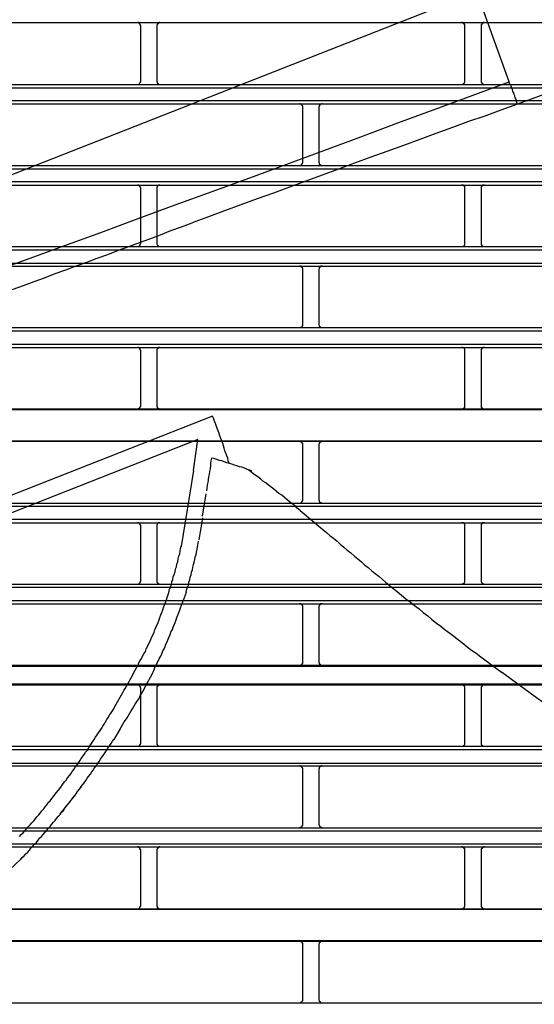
# Model space of a CAD drawing. Header units: millimetres. Extents: x 39871 to 53385, y 51832 to 57813.
# Tile 33 of 88: x 48586 to 48617, y 52484 to 52544. Entities that reach past the tile are written whole.
import ezdxf
from ezdxf import colors
from ezdxf.entities.mleader import LeaderData, LeaderLine
from ezdxf.math import Vec2, Vec3

# ---------------------------------------------------------------- set-up
doc = ezdxf.new("R2010")
doc.units = ezdxf.units.MM
doc.layers.add('AQUAREA', color=7, linetype='Continuous')
doc.layers.add('IS_KAN_OPIS', color=7, linetype='Continuous', lineweight=30)
doc.styles.add('ARIAL', font='ARIALN.TTF')

# ---------------------------------------------------------------- blocks, each defined once
blk = doc.blocks.new('SPLIT')
at = {"layer": 'AQUAREA'}
for points in [[(24742.52, -1161.53), (24625.27, -1207.59)], [(24747.49, -1175.25), (24742.52, -1161.53)], [(24308.59, -1166.22), (24877.69, -1166.22)], [(24691.14, -1166.71), (24691.14, -1166.71), (24691.14, -1166.64), (24691.07, -1166.64), (24691.07, -1166.57), (24691.07, -1166.5), (24691, -1166.43), (24691, -1166.36), (24690.93, -1166.36), (24690.93, -1166.29), (24690.86, -1166.29), (24690.79, -1166.29), (24690.79, -1166.22), (24690.72, -1166.22), (24690.65, -1166.22)], [(24694.08, -1166.22), (24694.08, -1166.22), (24694.01, -1166.22), (24693.94, -1166.22), (24693.94, -1166.29), (24693.87, -1166.29), (24693.8, -1166.29), (24693.8, -1166.36), (24693.73, -1166.36), (24693.73, -1166.43), (24693.66, -1166.43), (24693.66, -1166.5), (24693.66, -1166.57), (24693.59, -1166.57), (24693.59, -1166.64), (24693.59, -1166.71)], [(24740.7, -1166.71), (24740.7, -1166.71), (24740.7, -1166.64), (24740.7, -1166.57), (24740.7, -1166.5), (24740.63, -1166.5), (24740.63, -1166.43), (24740.56, -1166.43), (24740.56, -1166.36), (24740.49, -1166.36), (24740.49, -1166.29), (24740.42, -1166.29), (24740.35, -1166.29), (24740.35, -1166.22), (24740.28, -1166.22), (24740.21, -1166.22)], [(24743.71, -1166.22), (24743.71, -1166.22), (24743.64, -1166.22), (24743.57, -1166.22), (24743.57, -1166.29), (24743.5, -1166.29), (24743.43, -1166.29), (24743.43, -1166.36), (24743.36, -1166.36), (24743.36, -1166.43), (24743.29, -1166.43), (24743.29, -1166.5), (24743.22, -1166.5), (24743.22, -1166.57), (24743.22, -1166.64), (24743.22, -1166.71)], [(24691.14, -1175.18), (24691.14, -1166.71)], [(24693.59, -1166.71), (24693.59, -1175.18)], [(24740.7, -1175.18), (24740.7, -1166.71)], [(24743.22, -1166.71), (24743.22, -1175.18)], [(24633.81, -1216.69), (24639.55, -1214.66), (24645.22, -1212.63), (24650.89, -1210.6), (24656.63, -1208.57), (24662.3, -1206.47), (24667.97, -1204.44), (24673.64, -1202.41), (24679.38, -1200.31), (24685.05, -1198.28), (24690.72, -1196.18), (24696.39, -1194.08), (24702.06, -1192.05), (24707.8, -1189.95), (24713.47, -1187.85), (24719.14, -1185.75), (24724.81, -1183.65), (24730.48, -1181.55), (24736.15, -1179.45), (24741.82, -1177.35), (24747.49, -1175.25)], [(24690.65, -1175.67), (24690.65, -1175.67), (24690.72, -1175.67), (24690.79, -1175.67), (24690.79, -1175.6), (24690.86, -1175.6), (24690.93, -1175.6), (24690.93, -1175.53), (24691, -1175.53), (24691, -1175.46), (24691.07, -1175.39), (24691.07, -1175.32), (24691.07, -1175.25), (24691.14, -1175.25), (24691.14, -1175.18)], [(24693.59, -1175.18), (24693.59, -1175.18), (24693.59, -1175.25), (24693.59, -1175.32), (24693.66, -1175.32), (24693.66, -1175.39), (24693.66, -1175.46), (24693.73, -1175.46), (24693.73, -1175.53), (24693.8, -1175.53), (24693.8, -1175.6), (24693.87, -1175.6), (24693.94, -1175.6), (24693.94, -1175.67), (24694.01, -1175.67), (24694.08, -1175.67)], [(24740.21, -1175.67), (24740.21, -1175.67), (24740.28, -1175.67), (24740.35, -1175.67), (24740.35, -1175.6), (24740.42, -1175.6), (24740.49, -1175.6), (24740.49, -1175.53), (24740.56, -1175.53), (24740.56, -1175.46), (24740.63, -1175.46), (24740.63, -1175.39), (24740.7, -1175.39), (24740.7, -1175.32), (24740.7, -1175.25), (24740.7, -1175.18)], [(24743.22, -1175.18), (24743.22, -1175.18), (24743.22, -1175.25), (24743.22, -1175.32), (24743.22, -1175.39), (24743.29, -1175.39), (24743.29, -1175.46), (24743.36, -1175.46), (24743.36, -1175.53), (24743.43, -1175.53), (24743.43, -1175.6), (24743.5, -1175.6), (24743.57, -1175.6), (24743.57, -1175.67), (24743.64, -1175.67), (24743.71, -1175.67)], [(24748.75, -1178.68), (24748.68, -1178.4), (24748.61, -1178.19), (24748.54, -1177.91), (24748.4, -1177.7), (24748.33, -1177.42), (24748.26, -1177.21), (24748.19, -1176.93), (24748.05, -1176.72), (24747.98, -1176.44), (24747.91, -1176.23), (24747.77, -1175.95), (24747.7, -1175.74), (24747.56, -1175.53), (24747.49, -1175.25)], [(24761.07, -1174.2), (24748.75, -1178.68)], [(24308.59, -1175.67), (24877.69, -1175.67)], [(24308.59, -1176.16), (24877.69, -1176.16)], [(24308.59, -1178.12), (24877.69, -1178.12)], [(24308.59, -1178.61), (24877.69, -1178.61)], [(24748.75, -1178.68), (24746.23, -1179.59), (24743.78, -1180.5), (24741.26, -1181.34), (24738.81, -1182.25), (24736.29, -1183.16), (24733.84, -1184.07), (24731.32, -1184.98), (24728.8, -1185.89), (24726.35, -1186.8), (24723.83, -1187.71), (24721.38, -1188.62), (24718.86, -1189.53), (24716.41, -1190.44), (24713.89, -1191.35), (24711.44, -1192.26), (24708.92, -1193.17), (24706.47, -1194.08), (24703.95, -1194.99), (24701.5, -1195.9), (24698.98, -1196.81)], [(24715.92, -1179.1), (24715.92, -1179.1), (24715.92, -1179.03), (24715.92, -1178.96), (24715.85, -1178.96), (24715.85, -1178.89), (24715.85, -1178.82), (24715.78, -1178.82), (24715.78, -1178.75), (24715.71, -1178.75), (24715.71, -1178.68), (24715.64, -1178.68), (24715.57, -1178.68), (24715.5, -1178.68), (24715.5, -1178.61), (24715.43, -1178.61)], [(24715.92, -1187.57), (24715.92, -1179.1)], [(24718.86, -1178.61), (24718.86, -1178.61), (24718.79, -1178.61), (24718.79, -1178.68), (24718.72, -1178.68), (24718.65, -1178.68), (24718.65, -1178.75), (24718.58, -1178.75), (24718.51, -1178.75), (24718.51, -1178.82), (24718.51, -1178.89), (24718.44, -1178.89), (24718.44, -1178.96), (24718.44, -1179.03), (24718.37, -1179.03), (24718.37, -1179.1)], [(24718.37, -1179.1), (24718.37, -1187.57)], [(24308.59, -1188.06), (24877.69, -1188.06)], [(24308.59, -1188.55), (24877.69, -1188.55)], [(24715.43, -1188.06), (24715.43, -1188.06), (24715.5, -1188.06), (24715.57, -1188.06), (24715.64, -1187.99), (24715.71, -1187.99), (24715.71, -1187.92), (24715.78, -1187.92), (24715.78, -1187.85), (24715.85, -1187.85), (24715.85, -1187.78), (24715.85, -1187.71), (24715.92, -1187.71), (24715.92, -1187.64), (24715.92, -1187.57)], [(24718.37, -1187.57), (24718.37, -1187.57), (24718.37, -1187.64), (24718.44, -1187.64), (24718.44, -1187.71), (24718.44, -1187.78), (24718.44, -1187.85), (24718.51, -1187.85), (24718.51, -1187.92), (24718.58, -1187.92), (24718.58, -1187.99), (24718.65, -1187.99), (24718.72, -1187.99), (24718.72, -1188.06), (24718.79, -1188.06), (24718.86, -1188.06)], [(24308.59, -1190.51), (24877.69, -1190.51)], [(24308.59, -1191.07), (24877.69, -1191.07)], [(24691.14, -1191.56), (24691.14, -1191.49), (24691.14, -1191.42), (24691.07, -1191.42), (24691.07, -1191.35), (24691.07, -1191.28), (24691, -1191.28), (24691, -1191.21), (24690.93, -1191.14), (24690.86, -1191.14), (24690.86, -1191.07), (24690.79, -1191.07), (24690.72, -1191.07), (24690.65, -1191.07)], [(24691.14, -1199.96), (24691.14, -1191.56)], [(24694.08, -1191.07), (24694.08, -1191.07), (24694.01, -1191.07), (24693.94, -1191.07), (24693.87, -1191.07), (24693.87, -1191.14), (24693.8, -1191.14), (24693.73, -1191.14), (24693.73, -1191.21), (24693.66, -1191.21), (24693.66, -1191.28), (24693.66, -1191.35), (24693.59, -1191.35), (24693.59, -1191.42), (24693.59, -1191.49), (24693.59, -1191.56)], [(24693.59, -1191.56), (24693.59, -1199.96)], [(24740.7, -1191.56), (24740.7, -1191.49), (24740.7, -1191.42), (24740.7, -1191.35), (24740.7, -1191.28), (24740.63, -1191.28), (24740.63, -1191.21), (24740.56, -1191.21), (24740.56, -1191.14), (24740.49, -1191.14), (24740.49, -1191.07), (24740.42, -1191.07), (24740.35, -1191.07), (24740.28, -1191.07), (24740.21, -1191.07)], [(24740.7, -1199.96), (24740.7, -1191.56)], [(24743.71, -1191.07), (24743.71, -1191.07), (24743.64, -1191.07), (24743.57, -1191.07), (24743.5, -1191.07), (24743.43, -1191.07), (24743.43, -1191.14), (24743.36, -1191.14), (24743.36, -1191.21), (24743.29, -1191.21), (24743.29, -1191.28), (24743.22, -1191.28), (24743.22, -1191.35), (24743.22, -1191.42), (24743.22, -1191.49), (24743.22, -1191.56)], [(24743.22, -1191.56), (24743.22, -1199.96)], [(24666.78, -1208.71), (24668.39, -1208.15), (24670, -1207.59), (24671.61, -1206.96), (24673.22, -1206.4), (24674.83, -1205.77), (24676.44, -1205.21), (24678.05, -1204.58), (24679.66, -1204.02), (24681.27, -1203.39), (24682.88, -1202.83), (24684.49, -1202.2), (24686.1, -1201.64), (24687.71, -1201.01), (24689.32, -1200.45), (24690.93, -1199.82), (24692.54, -1199.26), (24694.15, -1198.63), (24695.76, -1198), (24697.37, -1197.44), (24698.98, -1196.81)], [(24308.59, -1200.45), (24877.69, -1200.45)], [(24308.59, -1200.94), (24877.69, -1200.94)], [(24690.65, -1200.45), (24690.65, -1200.45), (24690.72, -1200.45), (24690.79, -1200.45), (24690.86, -1200.38), (24690.93, -1200.38), (24690.93, -1200.31), (24691, -1200.31), (24691, -1200.24), (24691.07, -1200.24), (24691.07, -1200.17), (24691.07, -1200.1), (24691.07, -1200.03), (24691.14, -1200.03), (24691.14, -1199.96)], [(24693.59, -1199.96), (24693.59, -1199.96), (24693.59, -1200.03), (24693.59, -1200.1), (24693.66, -1200.17), (24693.66, -1200.24), (24693.73, -1200.24), (24693.73, -1200.31), (24693.8, -1200.31), (24693.8, -1200.38), (24693.87, -1200.38), (24693.87, -1200.45), (24693.94, -1200.45), (24694.01, -1200.45), (24694.08, -1200.45)], [(24740.21, -1200.45), (24740.21, -1200.45), (24740.28, -1200.45), (24740.35, -1200.45), (24740.42, -1200.45), (24740.42, -1200.38), (24740.49, -1200.38), (24740.56, -1200.38), (24740.56, -1200.31), (24740.63, -1200.31), (24740.63, -1200.24), (24740.63, -1200.17), (24740.7, -1200.17), (24740.7, -1200.1), (24740.7, -1200.03), (24740.7, -1199.96)], [(24743.22, -1199.96), (24743.22, -1199.96), (24743.22, -1200.03), (24743.22, -1200.1), (24743.22, -1200.17), (24743.29, -1200.17), (24743.29, -1200.24), (24743.29, -1200.31), (24743.36, -1200.31), (24743.36, -1200.38), (24743.43, -1200.38), (24743.5, -1200.38), (24743.5, -1200.45), (24743.57, -1200.45), (24743.64, -1200.45), (24743.71, -1200.45)], [(24308.59, -1202.97), (24877.69, -1202.97)], [(24308.59, -1203.46), (24877.69, -1203.46)], [(24715.92, -1203.95), (24715.92, -1203.95), (24715.92, -1203.88), (24715.92, -1203.81), (24715.92, -1203.74), (24715.85, -1203.74), (24715.85, -1203.67), (24715.78, -1203.6), (24715.78, -1203.53), (24715.71, -1203.53), (24715.64, -1203.53), (24715.64, -1203.46), (24715.57, -1203.46), (24715.5, -1203.46), (24715.43, -1203.46)], [(24715.92, -1212.35), (24715.92, -1203.95)], [(24718.86, -1203.46), (24718.86, -1203.46), (24718.79, -1203.46), (24718.72, -1203.46), (24718.65, -1203.46), (24718.65, -1203.53), (24718.58, -1203.53), (24718.58, -1203.6), (24718.51, -1203.6), (24718.51, -1203.67), (24718.44, -1203.67), (24718.44, -1203.74), (24718.44, -1203.81), (24718.37, -1203.88), (24718.37, -1203.95)], [(24718.37, -1203.95), (24718.37, -1212.35)], [(24308.59, -1212.84), (24877.69, -1212.84)], [(24715.43, -1212.84), (24715.43, -1212.84), (24715.5, -1212.84), (24715.57, -1212.84), (24715.64, -1212.84), (24715.64, -1212.77), (24715.71, -1212.77), (24715.78, -1212.77), (24715.78, -1212.7), (24715.85, -1212.63), (24715.85, -1212.56), (24715.92, -1212.56), (24715.92, -1212.49), (24715.92, -1212.42), (24715.92, -1212.35)], [(24718.37, -1212.35), (24718.37, -1212.35), (24718.37, -1212.42), (24718.44, -1212.49), (24718.44, -1212.56), (24718.44, -1212.63), (24718.51, -1212.63), (24718.51, -1212.7), (24718.58, -1212.7), (24718.58, -1212.77), (24718.65, -1212.77), (24718.65, -1212.84), (24718.72, -1212.84), (24718.79, -1212.84), (24718.86, -1212.84)], [(24308.59, -1213.33), (24877.69, -1213.33)], [(24308.59, -1215.36), (24877.69, -1215.36)], [(24308.59, -1215.85), (24877.69, -1215.85)], [(24691.14, -1216.34), (24691.14, -1216.34), (24691.14, -1216.27), (24691.07, -1216.27), (24691.07, -1216.2), (24691.07, -1216.13), (24691.07, -1216.06), (24691, -1216.06), (24691, -1215.99), (24690.93, -1215.99), (24690.93, -1215.92), (24690.86, -1215.92), (24690.79, -1215.85), (24690.72, -1215.85), (24690.65, -1215.85)], [(24694.08, -1215.85), (24694.08, -1215.85), (24694.01, -1215.85), (24693.94, -1215.85), (24693.87, -1215.85), (24693.87, -1215.92), (24693.8, -1215.92), (24693.8, -1215.99), (24693.73, -1215.99), (24693.73, -1216.06), (24693.66, -1216.06), (24693.66, -1216.13), (24693.59, -1216.2), (24693.59, -1216.27), (24693.59, -1216.34)], [(24740.7, -1216.34), (24740.7, -1216.34), (24740.7, -1216.27), (24740.7, -1216.2), (24740.7, -1216.13), (24740.63, -1216.13), (24740.63, -1216.06), (24740.63, -1215.99), (24740.56, -1215.99), (24740.56, -1215.92), (24740.49, -1215.92), (24740.42, -1215.92), (24740.42, -1215.85), (24740.35, -1215.85), (24740.28, -1215.85), (24740.21, -1215.85)], [(24743.71, -1215.85), (24743.71, -1215.85), (24743.64, -1215.85), (24743.57, -1215.85), (24743.5, -1215.85), (24743.5, -1215.92), (24743.43, -1215.92), (24743.36, -1215.92), (24743.36, -1215.99), (24743.29, -1215.99), (24743.29, -1216.06), (24743.29, -1216.13), (24743.22, -1216.13), (24743.22, -1216.2), (24743.22, -1216.27), (24743.22, -1216.34)], [(24691.14, -1224.74), (24691.14, -1216.34)], [(24693.59, -1216.34), (24693.59, -1224.74)], [(24740.7, -1224.74), (24740.7, -1216.34)], [(24743.22, -1216.34), (24743.22, -1224.74)], [(24690.65, -1225.23), (24690.65, -1225.23), (24690.72, -1225.23), (24690.79, -1225.23), (24690.86, -1225.23), (24690.86, -1225.16), (24690.93, -1225.16), (24691, -1225.09), (24691, -1225.02), (24691.07, -1225.02), (24691.07, -1224.95), (24691.07, -1224.88), (24691.14, -1224.88), (24691.14, -1224.81), (24691.14, -1224.74)], [(24693.59, -1224.74), (24693.59, -1224.81), (24693.59, -1224.88), (24693.59, -1224.95), (24693.66, -1224.95), (24693.66, -1225.02), (24693.66, -1225.09), (24693.73, -1225.09), (24693.73, -1225.16), (24693.8, -1225.16), (24693.87, -1225.16), (24693.87, -1225.23), (24693.94, -1225.23), (24694.01, -1225.23), (24694.08, -1225.23)], [(24740.21, -1225.23), (24740.21, -1225.23), (24740.28, -1225.23), (24740.35, -1225.23), (24740.42, -1225.23), (24740.49, -1225.23), (24740.49, -1225.16), (24740.56, -1225.16), (24740.56, -1225.09), (24740.63, -1225.09), (24740.63, -1225.02), (24740.7, -1225.02), (24740.7, -1224.95), (24740.7, -1224.88), (24740.7, -1224.81), (24740.7, -1224.74)], [(24743.22, -1224.74), (24743.22, -1224.81), (24743.22, -1224.88), (24743.22, -1224.95), (24743.22, -1225.02), (24743.29, -1225.02), (24743.29, -1225.09), (24743.36, -1225.09), (24743.36, -1225.16), (24743.43, -1225.16), (24743.43, -1225.23), (24743.5, -1225.23), (24743.57, -1225.23), (24743.64, -1225.23), (24743.71, -1225.23)], [(24308.59, -1225.23), (24877.69, -1225.23)], [(24308.59, -1225.37), (24877.69, -1225.37)], [(24702.13, -1226.35), (24656.35, -1244.34)], [(24704.65, -1233.56), (24704.51, -1233.21), (24704.44, -1232.79), (24704.3, -1232.44), (24704.16, -1232.02), (24704.02, -1231.67), (24703.88, -1231.25), (24703.81, -1230.9), (24703.67, -1230.55), (24703.53, -1230.13), (24703.39, -1229.78), (24703.25, -1229.36), (24703.11, -1229.01), (24702.97, -1228.59), (24702.83, -1228.24), (24702.69, -1227.82), (24702.55, -1227.47), (24702.41, -1227.12), (24702.27, -1226.7), (24702.13, -1226.35)], [(24308.59, -1230.13), (24877.69, -1230.13)], [(24308.59, -1230.2), (24877.69, -1230.2)], [(24699.89, -1229.92), (24654.88, -1247.63)], [(24699.19, -1234.68), (24699.89, -1229.92)], [(24715.92, -1230.69), (24715.92, -1230.69), (24715.92, -1230.62), (24715.92, -1230.55), (24715.85, -1230.55), (24715.85, -1230.48), (24715.85, -1230.41), (24715.78, -1230.41), (24715.78, -1230.34), (24715.71, -1230.34), (24715.71, -1230.27), (24715.64, -1230.27), (24715.57, -1230.27), (24715.5, -1230.27), (24715.5, -1230.2), (24715.43, -1230.2)], [(24715.92, -1239.16), (24715.92, -1230.69)], [(24718.86, -1230.2), (24718.86, -1230.2), (24718.79, -1230.2), (24718.79, -1230.27), (24718.72, -1230.27), (24718.65, -1230.27), (24718.65, -1230.34), (24718.58, -1230.34), (24718.51, -1230.34), (24718.51, -1230.41), (24718.51, -1230.48), (24718.44, -1230.48), (24718.44, -1230.55), (24718.44, -1230.62), (24718.37, -1230.62), (24718.37, -1230.69)], [(24718.37, -1230.69), (24718.37, -1239.16)], [(24701.22, -1237.76), (24701.29, -1237.34), (24701.36, -1236.92), (24701.43, -1236.5), (24701.5, -1236.08), (24701.57, -1235.66), (24701.64, -1235.24), (24701.71, -1234.82), (24701.78, -1234.4), (24701.85, -1233.98), (24701.85, -1233.63), (24701.92, -1233.21), (24701.99, -1232.79)], [(24707.38, -1234.47), (24707.03, -1234.33), (24706.61, -1234.19), (24706.26, -1234.12), (24705.84, -1233.98), (24705.49, -1233.84), (24705.07, -1233.7), (24704.72, -1233.63), (24704.3, -1233.49), (24703.88, -1233.35), (24703.53, -1233.21), (24703.11, -1233.14), (24702.76, -1233), (24702.34, -1232.86), (24701.99, -1232.79)], [(24699.19, -1234.68), (24697.3, -1246.3)], [(24707.38, -1234.47), (24708.08, -1234.68)], [(24715.5, -1240.77), (24715.08, -1240.42), (24714.73, -1240.07), (24714.31, -1239.79), (24713.89, -1239.44), (24713.47, -1239.09), (24713.12, -1238.81), (24712.7, -1238.46), (24712.28, -1238.18), (24711.86, -1237.83), (24711.51, -1237.55), (24711.09, -1237.2), (24710.67, -1236.92), (24710.25, -1236.57), (24709.83, -1236.29), (24709.48, -1236.01), (24709.06, -1235.66), (24708.64, -1235.38), (24708.22, -1235.1), (24707.8, -1234.75), (24707.38, -1234.47)], [(24700.59, -1241.68), (24701.15, -1238.25)], [(24308.59, -1239.65), (24877.69, -1239.65)], [(24715.43, -1239.65), (24715.43, -1239.65), (24715.5, -1239.65), (24715.57, -1239.65), (24715.64, -1239.58), (24715.71, -1239.58), (24715.71, -1239.51), (24715.78, -1239.51), (24715.78, -1239.44), (24715.85, -1239.44), (24715.85, -1239.37), (24715.85, -1239.3), (24715.92, -1239.3), (24715.92, -1239.23), (24715.92, -1239.16)], [(24718.37, -1239.16), (24718.37, -1239.16), (24718.37, -1239.23), (24718.44, -1239.23), (24718.44, -1239.3), (24718.44, -1239.37), (24718.44, -1239.44), (24718.51, -1239.44), (24718.51, -1239.51), (24718.58, -1239.51), (24718.58, -1239.58), (24718.65, -1239.58), (24718.72, -1239.58), (24718.72, -1239.65), (24718.79, -1239.65), (24718.86, -1239.65)], [(24308.59, -1240.14), (24877.69, -1240.14)], [(24715.5, -1240.77), (24719, -1243.71)], [(24308.59, -1242.1), (24877.69, -1242.1)], [(24308.59, -1242.66), (24877.69, -1242.66)], [(24691.14, -1243.15), (24691.14, -1243.08), (24691.14, -1243.01), (24691.07, -1243.01), (24691.07, -1242.94), (24691.07, -1242.87), (24691, -1242.87), (24691, -1242.8), (24690.93, -1242.8), (24690.93, -1242.73), (24690.86, -1242.73), (24690.86, -1242.66), (24690.79, -1242.66), (24690.72, -1242.66), (24690.65, -1242.66)], [(24694.08, -1242.66), (24694.08, -1242.66), (24694.01, -1242.66), (24693.94, -1242.66), (24693.87, -1242.66), (24693.87, -1242.73), (24693.8, -1242.73), (24693.73, -1242.73), (24693.73, -1242.8), (24693.66, -1242.8), (24693.66, -1242.87), (24693.66, -1242.94), (24693.59, -1242.94), (24693.59, -1243.01), (24693.59, -1243.08), (24693.59, -1243.15)], [(24700.59, -1241.89), (24700.03, -1245.25)], [(24740.7, -1243.15), (24740.7, -1243.08), (24740.7, -1243.01), (24740.7, -1242.94), (24740.7, -1242.87), (24740.63, -1242.87), (24740.63, -1242.8), (24740.56, -1242.8), (24740.56, -1242.73), (24740.49, -1242.73), (24740.49, -1242.66), (24740.42, -1242.66), (24740.35, -1242.66), (24740.28, -1242.66), (24740.21, -1242.66)], [(24743.71, -1242.66), (24743.71, -1242.66), (24743.64, -1242.66), (24743.57, -1242.66), (24743.5, -1242.66), (24743.43, -1242.66), (24743.43, -1242.73), (24743.36, -1242.73), (24743.36, -1242.8), (24743.29, -1242.8), (24743.29, -1242.87), (24743.22, -1242.87), (24743.22, -1242.94), (24743.22, -1243.01), (24743.22, -1243.08), (24743.22, -1243.15)], [(24691.14, -1251.55), (24691.14, -1243.15)], [(24693.59, -1243.15), (24693.59, -1251.55)], [(24719, -1243.71), (24719.56, -1244.13), (24720.05, -1244.62), (24720.61, -1245.04), (24721.17, -1245.46), (24721.66, -1245.95), (24722.22, -1246.37), (24722.71, -1246.86), (24723.27, -1247.28), (24723.83, -1247.77), (24724.32, -1248.19), (24724.88, -1248.61), (24725.37, -1249.1), (24725.93, -1249.52), (24726.49, -1250.01), (24726.98, -1250.43), (24727.54, -1250.85), (24728.1, -1251.34), (24728.59, -1251.76), (24729.15, -1252.18), (24729.71, -1252.67)], [(24740.7, -1251.55), (24740.7, -1243.15)], [(24743.22, -1243.15), (24743.22, -1251.55)], [(24699.75, -1246.72), (24699.96, -1245.46)], [(24693.45, -1258.62), (24693.66, -1258.27), (24693.8, -1257.92), (24693.94, -1257.5), (24694.08, -1257.15), (24694.22, -1256.73), (24694.36, -1256.38), (24694.5, -1255.96), (24694.64, -1255.61), (24694.78, -1255.19), (24694.92, -1254.84), (24695.06, -1254.42), (24695.2, -1254.07), (24695.34, -1253.65), (24695.41, -1253.3), (24695.55, -1252.88), (24695.69, -1252.53), (24695.83, -1252.11), (24695.9, -1251.69), (24696.04, -1251.34), (24696.11, -1250.92), (24696.25, -1250.57), (24696.39, -1250.15), (24696.46, -1249.73), (24696.6, -1249.38), (24696.67, -1248.96), (24696.81, -1248.61), (24696.88, -1248.19), (24696.95, -1247.77), (24697.09, -1247.42), (24697.16, -1247), (24697.23, -1246.58), (24697.3, -1246.23)], [(24698.07, -1253.3), (24698.14, -1252.95), (24698.28, -1252.53), (24698.42, -1252.18), (24698.49, -1251.76), (24698.63, -1251.41), (24698.7, -1250.99), (24698.84, -1250.64), (24698.91, -1250.22), (24699.05, -1249.87), (24699.12, -1249.45), (24699.19, -1249.03), (24699.33, -1248.68), (24699.4, -1248.26), (24699.47, -1247.91), (24699.61, -1247.49), (24699.68, -1247.14), (24699.75, -1246.72)], [(24308.59, -1252.04), (24877.69, -1252.04)], [(24690.65, -1252.04), (24690.65, -1252.04), (24690.72, -1252.04), (24690.79, -1252.04), (24690.86, -1251.97), (24690.93, -1251.97), (24690.93, -1251.9), (24691, -1251.9), (24691, -1251.83), (24691.07, -1251.83), (24691.07, -1251.76), (24691.07, -1251.69), (24691.07, -1251.62), (24691.14, -1251.62), (24691.14, -1251.55)], [(24693.59, -1251.55), (24693.59, -1251.55), (24693.59, -1251.62), (24693.59, -1251.69), (24693.66, -1251.76), (24693.66, -1251.83), (24693.73, -1251.83), (24693.73, -1251.9), (24693.8, -1251.9), (24693.8, -1251.97), (24693.87, -1251.97), (24693.87, -1252.04), (24693.94, -1252.04), (24694.01, -1252.04), (24694.08, -1252.04)], [(24740.21, -1252.04), (24740.21, -1252.04), (24740.28, -1252.04), (24740.35, -1252.04), (24740.42, -1252.04), (24740.42, -1251.97), (24740.49, -1251.97), (24740.56, -1251.97), (24740.56, -1251.9), (24740.63, -1251.9), (24740.63, -1251.83), (24740.63, -1251.76), (24740.7, -1251.76), (24740.7, -1251.69), (24740.7, -1251.62), (24740.7, -1251.55)], [(24743.22, -1251.55), (24743.22, -1251.55), (24743.22, -1251.62), (24743.22, -1251.69), (24743.22, -1251.76), (24743.29, -1251.76), (24743.29, -1251.83), (24743.29, -1251.9), (24743.36, -1251.9), (24743.36, -1251.97), (24743.43, -1251.97), (24743.5, -1251.97), (24743.5, -1252.04), (24743.57, -1252.04), (24743.64, -1252.04), (24743.71, -1252.04)], [(24308.59, -1252.53), (24877.69, -1252.53)], [(24698.07, -1253.3), (24697.65, -1254.56)], [(24729.71, -1252.67), (24730.34, -1253.16), (24731.04, -1253.72), (24731.67, -1254.28), (24732.37, -1254.77), (24733, -1255.33), (24733.7, -1255.82), (24734.33, -1256.38), (24735.03, -1256.87), (24735.66, -1257.43), (24736.36, -1257.99), (24737.06, -1258.48), (24737.69, -1259.04), (24738.39, -1259.53), (24739.02, -1260.02), (24739.72, -1260.58), (24740.42, -1261.07), (24741.05, -1261.63), (24741.75, -1262.12), (24742.45, -1262.61), (24743.15, -1263.17)], [(24308.59, -1254.56), (24877.69, -1254.56)], [(24308.59, -1255.05), (24877.69, -1255.05)], [(24687.99, -1274.16), (24688.2, -1273.81), (24688.41, -1273.46), (24688.62, -1273.11), (24688.83, -1272.83), (24689.04, -1272.48), (24689.25, -1272.13), (24689.46, -1271.78), (24689.67, -1271.43), (24689.88, -1271.08), (24690.09, -1270.73), (24690.3, -1270.38), (24690.51, -1270.1), (24690.72, -1269.75), (24690.93, -1269.4), (24691.07, -1269.05), (24691.28, -1268.7), (24691.49, -1268.35), (24691.7, -1268), (24691.84, -1267.65), (24692.05, -1267.3), (24692.26, -1266.95), (24692.4, -1266.6), (24692.61, -1266.25), (24692.82, -1265.9), (24692.96, -1265.55), (24693.17, -1265.13), (24693.31, -1264.78), (24693.52, -1264.43), (24693.66, -1264.08), (24693.87, -1263.73), (24694.01, -1263.38), (24694.22, -1263.03), (24694.36, -1262.68), (24694.5, -1262.26), (24694.71, -1261.91), (24694.85, -1261.56), (24694.99, -1261.21), (24695.2, -1260.86), (24695.34, -1260.44), (24695.48, -1260.09), (24695.62, -1259.74), (24695.76, -1259.39), (24695.97, -1258.97), (24696.11, -1258.62), (24696.25, -1258.27), (24696.39, -1257.92), (24696.53, -1257.5), (24696.67, -1257.15), (24696.81, -1256.8), (24696.95, -1256.38), (24697.09, -1256.03), (24697.23, -1255.68), (24697.37, -1255.26), (24697.51, -1254.91), (24697.65, -1254.56)], [(24715.92, -1255.54), (24715.92, -1255.54), (24715.92, -1255.47), (24715.92, -1255.4), (24715.92, -1255.33), (24715.85, -1255.33), (24715.85, -1255.26), (24715.78, -1255.19), (24715.78, -1255.12), (24715.71, -1255.12), (24715.64, -1255.12), (24715.64, -1255.05), (24715.57, -1255.05), (24715.5, -1255.05), (24715.43, -1255.05)], [(24718.86, -1255.05), (24718.86, -1255.05), (24718.79, -1255.05), (24718.72, -1255.05), (24718.65, -1255.05), (24718.65, -1255.12), (24718.58, -1255.12), (24718.58, -1255.19), (24718.51, -1255.19), (24718.51, -1255.26), (24718.44, -1255.26), (24718.44, -1255.33), (24718.44, -1255.4), (24718.37, -1255.47), (24718.37, -1255.54)], [(24715.92, -1263.94), (24715.92, -1255.54)], [(24718.37, -1255.54), (24718.37, -1263.94)], [(24690.72, -1264.43), (24690.86, -1264.08), (24691.07, -1263.73), (24691.28, -1263.38), (24691.42, -1263.03), (24691.63, -1262.68), (24691.84, -1262.33), (24691.98, -1261.91), (24692.19, -1261.56), (24692.33, -1261.21), (24692.54, -1260.86), (24692.68, -1260.51), (24692.82, -1260.09), (24693.03, -1259.74), (24693.17, -1259.39), (24693.31, -1258.97), (24693.52, -1258.62)], [(24715.43, -1264.43), (24715.43, -1264.43), (24715.5, -1264.43), (24715.57, -1264.43), (24715.64, -1264.43), (24715.64, -1264.36), (24715.71, -1264.36), (24715.78, -1264.36), (24715.78, -1264.29), (24715.85, -1264.22), (24715.85, -1264.15), (24715.92, -1264.15), (24715.92, -1264.08), (24715.92, -1264.01), (24715.92, -1263.94)], [(24718.37, -1263.94), (24718.37, -1263.94), (24718.37, -1264.01), (24718.44, -1264.08), (24718.44, -1264.15), (24718.44, -1264.22), (24718.51, -1264.22), (24718.51, -1264.29), (24718.58, -1264.29), (24718.58, -1264.36), (24718.65, -1264.36), (24718.65, -1264.43), (24718.72, -1264.43), (24718.79, -1264.43), (24718.86, -1264.43)], [(24743.15, -1263.17), (24746.3, -1265.48)], [(24308.59, -1264.43), (24877.69, -1264.43)], [(24308.59, -1264.57), (24877.69, -1264.57)], [(24680.43, -1281.02), (24680.64, -1280.67), (24680.92, -1280.39), (24681.13, -1280.04), (24681.34, -1279.69), (24681.55, -1279.41), (24681.83, -1279.06), (24682.04, -1278.71), (24682.25, -1278.43), (24682.46, -1278.08), (24682.67, -1277.73), (24682.95, -1277.45), (24683.16, -1277.1), (24683.37, -1276.75), (24683.58, -1276.4), (24683.79, -1276.12), (24684, -1275.77), (24684.21, -1275.42), (24684.49, -1275.07), (24684.7, -1274.79), (24684.91, -1274.44), (24685.12, -1274.09), (24685.33, -1273.74), (24685.54, -1273.46), (24685.75, -1273.11), (24685.96, -1272.76), (24686.17, -1272.41), (24686.38, -1272.06), (24686.59, -1271.71), (24686.8, -1271.43), (24687.01, -1271.08), (24687.15, -1270.73), (24687.36, -1270.38), (24687.57, -1270.03), (24687.78, -1269.68), (24687.99, -1269.33), (24688.2, -1268.98), (24688.41, -1268.63), (24688.55, -1268.28), (24688.76, -1268), (24688.97, -1267.65), (24689.18, -1267.3), (24689.39, -1266.95), (24689.53, -1266.6), (24689.74, -1266.25), (24689.95, -1265.9), (24690.09, -1265.55), (24690.3, -1265.2), (24690.51, -1264.85), (24690.65, -1264.5)], [(24753.93, -1271.15), (24753.58, -1270.8), (24753.16, -1270.52), (24752.81, -1270.24), (24752.46, -1269.96), (24752.04, -1269.68), (24751.69, -1269.4), (24751.27, -1269.12), (24750.92, -1268.84), (24750.5, -1268.56), (24750.15, -1268.28), (24749.73, -1268), (24749.38, -1267.72), (24748.96, -1267.44), (24748.61, -1267.16), (24748.19, -1266.88), (24747.84, -1266.6), (24747.42, -1266.32), (24747.07, -1266.04), (24746.65, -1265.76), (24746.3, -1265.48)], [(24308.59, -1267.3), (24877.69, -1267.3)], [(24308.59, -1267.44), (24877.69, -1267.44)], [(24691.14, -1267.93), (24691.14, -1267.93), (24691.14, -1267.86), (24691.07, -1267.86), (24691.07, -1267.79), (24691.07, -1267.72), (24691.07, -1267.65), (24691, -1267.65), (24691, -1267.58), (24690.93, -1267.58), (24690.93, -1267.51), (24690.86, -1267.51), (24690.79, -1267.44), (24690.72, -1267.44), (24690.65, -1267.44)], [(24691.14, -1276.33), (24691.14, -1267.93)], [(24694.08, -1267.44), (24694.08, -1267.44), (24694.01, -1267.44), (24693.94, -1267.44), (24693.87, -1267.44), (24693.87, -1267.51), (24693.8, -1267.51), (24693.8, -1267.58), (24693.73, -1267.58), (24693.73, -1267.65), (24693.66, -1267.65), (24693.66, -1267.72), (24693.59, -1267.79), (24693.59, -1267.86), (24693.59, -1267.93)], [(24693.59, -1267.93), (24693.59, -1276.33)], [(24740.7, -1267.93), (24740.7, -1267.93), (24740.7, -1267.86), (24740.7, -1267.79), (24740.7, -1267.72), (24740.63, -1267.72), (24740.63, -1267.65), (24740.63, -1267.58), (24740.56, -1267.58), (24740.56, -1267.51), (24740.49, -1267.51), (24740.42, -1267.51), (24740.42, -1267.44), (24740.35, -1267.44), (24740.28, -1267.44), (24740.21, -1267.44)], [(24740.7, -1276.33), (24740.7, -1267.93)], [(24743.71, -1267.44), (24743.71, -1267.44), (24743.64, -1267.44), (24743.57, -1267.44), (24743.5, -1267.44), (24743.5, -1267.51), (24743.43, -1267.51), (24743.36, -1267.51), (24743.36, -1267.58), (24743.29, -1267.58), (24743.29, -1267.65), (24743.29, -1267.72), (24743.22, -1267.72), (24743.22, -1267.79), (24743.22, -1267.86), (24743.22, -1267.93)], [(24743.22, -1267.93), (24743.22, -1276.33)], [(24687.99, -1274.16), (24687.01, -1275.77)], [(24678.82, -1287.18), (24679.03, -1286.9), (24679.31, -1286.55), (24679.52, -1286.27), (24679.8, -1285.92), (24680.08, -1285.64), (24680.29, -1285.29), (24680.57, -1285.01), (24680.78, -1284.66), (24681.06, -1284.38), (24681.27, -1284.03), (24681.48, -1283.68), (24681.76, -1283.4), (24681.97, -1283.05), (24682.25, -1282.7), (24682.46, -1282.42), (24682.74, -1282.07), (24682.95, -1281.72), (24683.16, -1281.44), (24683.44, -1281.09), (24683.65, -1280.74), (24683.86, -1280.46), (24684.07, -1280.11), (24684.35, -1279.76), (24684.56, -1279.41), (24684.77, -1279.13), (24684.98, -1278.78), (24685.26, -1278.43), (24685.47, -1278.08), (24685.68, -1277.8), (24685.89, -1277.45), (24686.1, -1277.1), (24686.38, -1276.75), (24686.59, -1276.4), (24686.8, -1276.05), (24687.01, -1275.77)], [(24308.59, -1276.82), (24877.69, -1276.82)], [(24308.59, -1277.31), (24877.69, -1277.31)], [(24690.65, -1276.82), (24690.65, -1276.82), (24690.72, -1276.82), (24690.79, -1276.82), (24690.86, -1276.82), (24690.86, -1276.75), (24690.93, -1276.75), (24691, -1276.68), (24691, -1276.61), (24691.07, -1276.61), (24691.07, -1276.54), (24691.07, -1276.47), (24691.14, -1276.47), (24691.14, -1276.4), (24691.14, -1276.33)], [(24693.59, -1276.33), (24693.59, -1276.4), (24693.59, -1276.47), (24693.59, -1276.54), (24693.66, -1276.54), (24693.66, -1276.61), (24693.66, -1276.68), (24693.73, -1276.68), (24693.73, -1276.75), (24693.8, -1276.75), (24693.87, -1276.82), (24693.94, -1276.82), (24694.01, -1276.82), (24694.08, -1276.82)], [(24740.21, -1276.82), (24740.21, -1276.82), (24740.28, -1276.82), (24740.35, -1276.82), (24740.42, -1276.82), (24740.49, -1276.82), (24740.49, -1276.75), (24740.56, -1276.75), (24740.56, -1276.68), (24740.63, -1276.68), (24740.63, -1276.61), (24740.7, -1276.61), (24740.7, -1276.54), (24740.7, -1276.47), (24740.7, -1276.4), (24740.7, -1276.33)], [(24743.22, -1276.33), (24743.22, -1276.4), (24743.22, -1276.47), (24743.22, -1276.54), (24743.22, -1276.61), (24743.29, -1276.61), (24743.29, -1276.68), (24743.36, -1276.68), (24743.36, -1276.75), (24743.43, -1276.75), (24743.43, -1276.82), (24743.5, -1276.82), (24743.57, -1276.82), (24743.64, -1276.82), (24743.71, -1276.82)], [(24308.59, -1279.41), (24877.69, -1279.41)], [(24308.59, -1279.83), (24877.69, -1279.83)], [(24715.92, -1280.32), (24715.92, -1280.32), (24715.92, -1280.25), (24715.92, -1280.18), (24715.85, -1280.18), (24715.85, -1280.11), (24715.85, -1280.04), (24715.78, -1280.04), (24715.78, -1279.97), (24715.71, -1279.97), (24715.71, -1279.9), (24715.64, -1279.9), (24715.57, -1279.83), (24715.5, -1279.83), (24715.43, -1279.83)], [(24715.92, -1288.79), (24715.92, -1280.32)], [(24718.86, -1279.83), (24718.86, -1279.83), (24718.79, -1279.83), (24718.72, -1279.83), (24718.72, -1279.9), (24718.65, -1279.9), (24718.58, -1279.9), (24718.58, -1279.97), (24718.51, -1279.97), (24718.51, -1280.04), (24718.44, -1280.04), (24718.44, -1280.11), (24718.44, -1280.18), (24718.44, -1280.25), (24718.37, -1280.25), (24718.37, -1280.32)], [(24718.37, -1280.32), (24718.37, -1288.79)], [(24672.59, -1290.61), (24672.87, -1290.33), (24673.15, -1290.05), (24673.43, -1289.77), (24673.71, -1289.42), (24673.92, -1289.14), (24674.2, -1288.86), (24674.48, -1288.51), (24674.76, -1288.23), (24674.97, -1287.95), (24675.25, -1287.6), (24675.53, -1287.32), (24675.74, -1287.04), (24676.02, -1286.69), (24676.3, -1286.41), (24676.51, -1286.06), (24676.79, -1285.78), (24677, -1285.43), (24677.28, -1285.15), (24677.56, -1284.8), (24677.77, -1284.52), (24678.05, -1284.17), (24678.26, -1283.89), (24678.54, -1283.54), (24678.75, -1283.26), (24679.03, -1282.91), (24679.24, -1282.63), (24679.45, -1282.28), (24679.73, -1282), (24679.94, -1281.65), (24680.22, -1281.3), (24680.43, -1281.02)], [(24672.73, -1294.18), (24673.01, -1293.83), (24673.29, -1293.55), (24673.57, -1293.27), (24673.85, -1292.99), (24674.13, -1292.71), (24674.34, -1292.36), (24674.62, -1292.08), (24674.9, -1291.8), (24675.18, -1291.52), (24675.46, -1291.17), (24675.67, -1290.89), (24675.95, -1290.61), (24676.23, -1290.33), (24676.51, -1289.98), (24676.72, -1289.7), (24677, -1289.42), (24677.28, -1289.07), (24677.49, -1288.79), (24677.77, -1288.44), (24678.05, -1288.16), (24678.26, -1287.88), (24678.54, -1287.53), (24678.82, -1287.25), (24679.03, -1286.9), (24679.31, -1286.62), (24679.52, -1286.27), (24679.8, -1285.99), (24680.01, -1285.64), (24680.29, -1285.36), (24680.5, -1285.01), (24680.78, -1284.73), (24680.99, -1284.38), (24681.27, -1284.1), (24681.48, -1283.75), (24681.76, -1283.4), (24681.97, -1283.12), (24682.18, -1282.77), (24682.46, -1282.49)], [(24308.59, -1289.28), (24877.69, -1289.28)], [(24308.59, -1289.77), (24877.69, -1289.77)], [(24715.43, -1289.28), (24715.43, -1289.28), (24715.5, -1289.28), (24715.5, -1289.21), (24715.57, -1289.21), (24715.64, -1289.21), (24715.71, -1289.21), (24715.71, -1289.14), (24715.78, -1289.14), (24715.78, -1289.07), (24715.85, -1289.07), (24715.85, -1289), (24715.85, -1288.93), (24715.92, -1288.93), (24715.92, -1288.86), (24715.92, -1288.79)], [(24718.37, -1288.79), (24718.37, -1288.79), (24718.37, -1288.86), (24718.44, -1288.86), (24718.44, -1288.93), (24718.44, -1289), (24718.51, -1289), (24718.51, -1289.07), (24718.51, -1289.14), (24718.58, -1289.14), (24718.65, -1289.14), (24718.65, -1289.21), (24718.72, -1289.21), (24718.79, -1289.21), (24718.79, -1289.28), (24718.86, -1289.28)], [(24308.59, -1291.73), (24877.69, -1291.73)], [(24308.59, -1292.22), (24877.69, -1292.22)], [(24691.14, -1292.71), (24691.14, -1292.71), (24691.14, -1292.64), (24691.07, -1292.64), (24691.07, -1292.57), (24691.07, -1292.5), (24691, -1292.43), (24691, -1292.36), (24690.93, -1292.36), (24690.93, -1292.29), (24690.86, -1292.29), (24690.79, -1292.29), (24690.79, -1292.22), (24690.72, -1292.22), (24690.65, -1292.22)], [(24691.14, -1301.18), (24691.14, -1292.71)], [(24694.08, -1292.22), (24694.08, -1292.22), (24694.01, -1292.22), (24693.94, -1292.22), (24693.94, -1292.29), (24693.87, -1292.29), (24693.8, -1292.29), (24693.8, -1292.36), (24693.73, -1292.36), (24693.73, -1292.43), (24693.66, -1292.43), (24693.66, -1292.5), (24693.66, -1292.57), (24693.59, -1292.57), (24693.59, -1292.64), (24693.59, -1292.71)], [(24693.59, -1292.71), (24693.59, -1301.18)], [(24740.7, -1292.71), (24740.7, -1292.71), (24740.7, -1292.64), (24740.7, -1292.57), (24740.7, -1292.5), (24740.63, -1292.5), (24740.63, -1292.43), (24740.56, -1292.43), (24740.56, -1292.36), (24740.49, -1292.36), (24740.49, -1292.29), (24740.42, -1292.29), (24740.35, -1292.29), (24740.35, -1292.22), (24740.28, -1292.22), (24740.21, -1292.22)], [(24740.7, -1301.18), (24740.7, -1292.71)], [(24743.71, -1292.22), (24743.71, -1292.22), (24743.64, -1292.22), (24743.57, -1292.22), (24743.57, -1292.29), (24743.5, -1292.29), (24743.43, -1292.29), (24743.43, -1292.36), (24743.36, -1292.36), (24743.36, -1292.43), (24743.29, -1292.43), (24743.29, -1292.5), (24743.22, -1292.5), (24743.22, -1292.57), (24743.22, -1292.64), (24743.22, -1292.71)], [(24743.22, -1292.71), (24743.22, -1301.18)], [(24668.46, -1298.1), (24672.73, -1294.11)], [(24308.59, -1301.67), (24877.69, -1301.67)], [(24308.59, -1301.74), (24877.69, -1301.74)], [(24690.65, -1301.67), (24690.65, -1301.67), (24690.72, -1301.67), (24690.79, -1301.67), (24690.79, -1301.6), (24690.86, -1301.6), (24690.93, -1301.6), (24690.93, -1301.53), (24691, -1301.53), (24691, -1301.46), (24691.07, -1301.39), (24691.07, -1301.32), (24691.07, -1301.25), (24691.14, -1301.25), (24691.14, -1301.18)], [(24693.59, -1301.18), (24693.59, -1301.18), (24693.59, -1301.25), (24693.59, -1301.32), (24693.66, -1301.32), (24693.66, -1301.39), (24693.66, -1301.46), (24693.73, -1301.46), (24693.73, -1301.53), (24693.8, -1301.53), (24693.8, -1301.6), (24693.87, -1301.6), (24693.94, -1301.6), (24693.94, -1301.67), (24694.01, -1301.67), (24694.08, -1301.67)], [(24740.21, -1301.67), (24740.21, -1301.67), (24740.28, -1301.67), (24740.35, -1301.67), (24740.35, -1301.6), (24740.42, -1301.6), (24740.49, -1301.6), (24740.49, -1301.53), (24740.56, -1301.53), (24740.56, -1301.46), (24740.63, -1301.46), (24740.63, -1301.39), (24740.7, -1301.39), (24740.7, -1301.32), (24740.7, -1301.25), (24740.7, -1301.18)], [(24743.22, -1301.18), (24743.22, -1301.18), (24743.22, -1301.25), (24743.22, -1301.32), (24743.22, -1301.39), (24743.29, -1301.39), (24743.29, -1301.46), (24743.36, -1301.46), (24743.36, -1301.53), (24743.43, -1301.53), (24743.43, -1301.6), (24743.5, -1301.6), (24743.57, -1301.6), (24743.57, -1301.67), (24743.64, -1301.67), (24743.71, -1301.67)], [(24308.59, -1306.5), (24877.69, -1306.5)], [(24308.59, -1306.64), (24877.69, -1306.64)], [(24715.92, -1307.13), (24715.92, -1307.13), (24715.92, -1307.06), (24715.92, -1306.99), (24715.92, -1306.92), (24715.85, -1306.92), (24715.85, -1306.85), (24715.78, -1306.78), (24715.78, -1306.71), (24715.71, -1306.71), (24715.64, -1306.71), (24715.64, -1306.64), (24715.57, -1306.64), (24715.5, -1306.64), (24715.43, -1306.64)], [(24715.92, -1315.53), (24715.92, -1307.13)], [(24718.86, -1306.64), (24718.86, -1306.64), (24718.79, -1306.64), (24718.72, -1306.64), (24718.65, -1306.64), (24718.65, -1306.71), (24718.58, -1306.71), (24718.58, -1306.78), (24718.51, -1306.78), (24718.51, -1306.85), (24718.44, -1306.85), (24718.44, -1306.92), (24718.44, -1306.99), (24718.37, -1307.06), (24718.37, -1307.13)], [(24718.37, -1307.13), (24718.37, -1315.53)], [(24308.59, -1316.02), (24877.69, -1316.02)], [(24715.43, -1316.02), (24715.43, -1316.02), (24715.5, -1316.02), (24715.57, -1316.02), (24715.64, -1316.02), (24715.64, -1315.95), (24715.71, -1315.95), (24715.78, -1315.95), (24715.78, -1315.88), (24715.85, -1315.81), (24715.85, -1315.74), (24715.92, -1315.74), (24715.92, -1315.67), (24715.92, -1315.6), (24715.92, -1315.53)], [(24718.37, -1315.53), (24718.37, -1315.53), (24718.37, -1315.6), (24718.44, -1315.67), (24718.44, -1315.74), (24718.44, -1315.81), (24718.51, -1315.81), (24718.51, -1315.88), (24718.58, -1315.88), (24718.58, -1315.95), (24718.65, -1315.95), (24718.65, -1316.02), (24718.72, -1316.02), (24718.79, -1316.02), (24718.86, -1316.02)]]:
    blk.add_lwpolyline(points, dxfattribs=at)
blk.add_open_spline([(24849.6, -1265.94), (24849.6, -1128.96), (24738.55, -1017.91), (24601.57, -1017.91), (24464.58, -1017.91), (24353.54, -1128.96), (24353.54, -1265.94), (24353.54, -1402.93), (24464.58, -1513.97), (24601.57, -1513.97), (24738.55, -1513.97), (24849.6, -1402.93), (24849.6, -1265.94)], degree=3, knots=[0, 0, 0, 0, 1, 1, 1, 2, 2, 2, 3, 3, 3, 4, 4, 4, 4], dxfattribs=at)
blk = doc.blocks.new('_None')

msp = doc.modelspace()

# ---------------------------------------------------------------- block references
at = {"lineweight": 13, "xscale": 0.4, "yscale": 0.4, "zscale": 0.4}
msp.add_blockref('SPLIT', (38716.626, 53010.774), dxfattribs=at)

# ---------------------------------------------------------------- leaders
at = {"layer": 'IS_KAN_OPIS', "color": 212}
ml = msp.add_multileader_mtext('Standard', dxfattribs=at)
ml.set_content('\\pxql;{\\C256;Układ pompowy - \\A1;obieg ogrzewania\\Pgrzejnikowego 55/45%%DC; 35kPa; 11,3kW; 917,53kg/h\\P\\C1;Pompa  1~230V; 0,2kW}', color=212, style='ARIAL')
ml.set_leader_properties(color=212)
ml.set_arrow_properties(name='NONE')
ml.build(insert=Vec2(0, 0))
ml.multileader.update_dxf_attribs({"text_left_attachment_type": 6, "text_right_attachment_type": 6, "dogleg_length": 5, "arrow_head_size": 3})
ctx = ml.context
ctx.base_point, ctx.char_height, ctx.arrow_head_size, ctx.landing_gap_size, ctx.plane_origin = Vec3(45306.642, 52379.527), 30, 3, 1, Vec3(43632.71, 52295.388)
ctx.left_attachment, ctx.right_attachment = 6, 6
notes = []
notes.append((ctx, [(0, (1, 1, 0), (45301.642, 52379.527), (1, 0), 5, [(0, [(45125.376, 52771.048)], 0, [])])]))
ctx.mtext.insert, ctx.mtext.width, ctx.mtext.flow_direction = Vec3(45307.642, 52417.856), 8077.03979, 5
for ctx, leaders in notes:
    for number, flags, end, landing, length, lines in leaders:
        leader = LeaderData()
        leader.index, (leader.has_last_leader_line, leader.has_dogleg_vector, leader.attachment_direction) = number, flags
        leader.last_leader_point, leader.dogleg_vector, leader.dogleg_length = Vec3(end), Vec3(landing), length
        for number, points, colour, breaks in lines:
            line = LeaderLine()
            line.index, line.vertices, line.color, line.breaks = number, Vec3.list(points), colors.encode_raw_color(colour), breaks
            leader.lines.append(line)
        ctx.leaders.append(leader)

doc.saveas('drawing.dxf')
